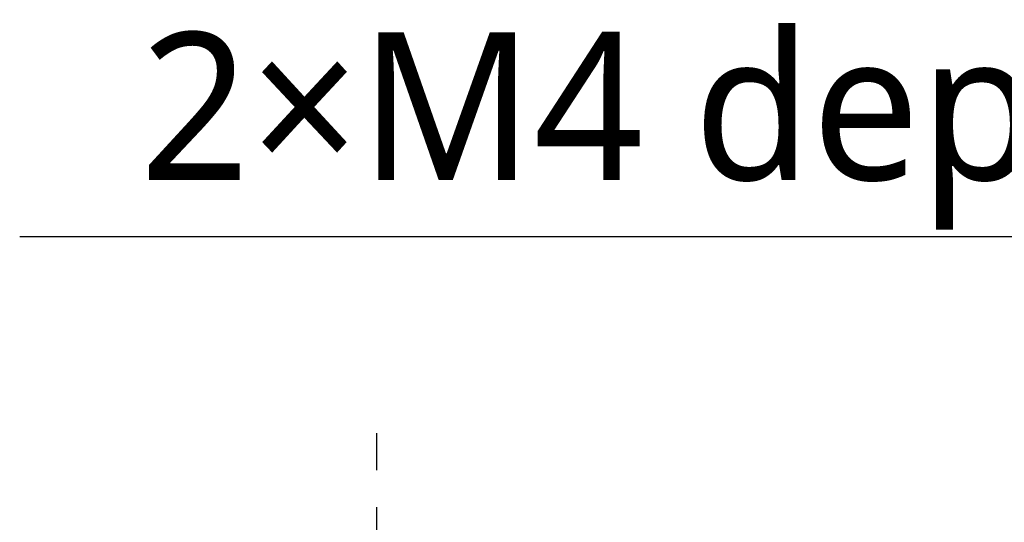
# Model space of a CAD drawing. Header units: millimetres. Extents: x 5828 to 6704, y 123 to 421.
# Tile 26 of 145: x 6396.04 to 6406.06, y 212.66 to 217.77. Entities that reach past the tile are written whole.
import ezdxf
from ezdxf import colors
from ezdxf.entities.mleader import LeaderData, LeaderLine
from ezdxf.math import Vec2, Vec3

# ---------------------------------------------------------------- set-up
doc = ezdxf.new("R2010")
doc.units = ezdxf.units.MM
doc.linetypes.add('CENTER', pattern=[0.6, 0.375, -0.075, 0.075, -0.075])
doc.layers.add('中心线', color=7, linetype='Continuous')
doc.layers.add('多重引线', color=7, linetype='Continuous')
doc.styles.add('微软雅黑', font='msyh.ttc', dxfattribs={"height": 1.5})

msp = doc.modelspace()

# ---------------------------------------------------------------- linework, layer by layer
at = {"layer": '中心线', "linetype": 'CENTER', "ltscale": 5}
msp.add_line((6399.6767, 204.9452), (6399.6767, 213.6257), dxfattribs=at)

# ---------------------------------------------------------------- leaders
at = {"layer": '多重引线'}
ml = msp.add_multileader_mtext('Standard', dxfattribs=at)
ml.set_content('2×M4 depth8', style='微软雅黑')
ml.set_leader_properties()
ml.build(insert=Vec2(0, 0))
ml.multileader.update_dxf_attribs({"text_left_attachment_type": 5, "text_right_attachment_type": 5, "dogleg_length": 1, "arrow_head_size": 1.25})
ctx = ml.context
ctx.base_point, ctx.char_height, ctx.arrow_head_size, ctx.landing_gap_size, ctx.plane_origin = Vec3(6396.0403, 215.5674), 1.5, 1.25, 0.5, Vec3(6417.8017, 209.8115)
ctx.left_attachment, ctx.right_attachment, ctx.text_align_type = 5, 5, 2
notes = []
notes.append((ctx, [(0, (1, 1, 0), (6410.9351, 215.5674), (-1, 0), 1, [(0, [(6417.8017, 209.8115)], 0, [])])]))
ctx.mtext.insert, ctx.mtext.alignment, ctx.mtext.flow_direction = Vec3(6409.4351, 217.6455), 3, 5
for ctx, leaders in notes:
    for number, flags, end, landing, length, lines in leaders:
        leader = LeaderData()
        leader.index, (leader.has_last_leader_line, leader.has_dogleg_vector, leader.attachment_direction) = number, flags
        leader.last_leader_point, leader.dogleg_vector, leader.dogleg_length = Vec3(end), Vec3(landing), length
        for number, points, colour, breaks in lines:
            line = LeaderLine()
            line.index, line.vertices, line.color, line.breaks = number, Vec3.list(points), colors.encode_raw_color(colour), breaks
            leader.lines.append(line)
        ctx.leaders.append(leader)

doc.saveas('drawing.dxf')
